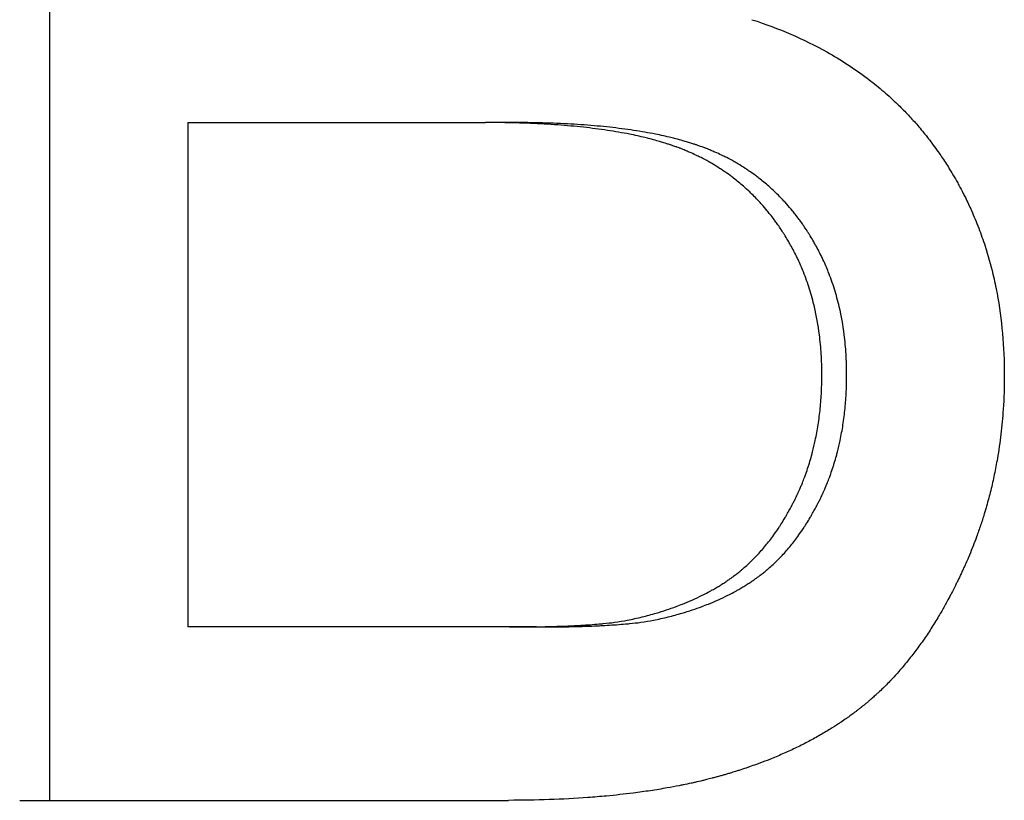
# Paper-space layout 'Layout1' of a CAD drawing. Extents: x -3.05 to 3.05, y -0.26 to 6.8.
# Tile 1 of 11: x -0.77 to -0.6, y 1.11 to 1.25. Entities that reach past the tile are written whole.
import ezdxf

# ---------------------------------------------------------------- set-up
doc = ezdxf.new("R2010")
doc.units = 0
doc.header["$MEASUREMENT"] = 0
doc.layers.get('0').update_dxf_attribs({"linetype": 'CONTINUOUS'})

psp = doc.layouts.get("Layout1")

# ---------------------------------------------------------------- linework, layer by layer
for p, q in [((-0.74185, 1.23038), (-0.74185, 1.14444)), ((-0.74185, 1.23038), (-0.69114, 1.23038)), ((-0.68653, 1.23038), (-0.69114, 1.23038)), ((-0.68708, 1.14444), (-0.74185, 1.14444)), ((-0.68249, 1.14444), (-0.68708, 1.14444)), ((-0.77049, 1.1149), (-0.68724, 1.1149))]:
    psp.add_line(p, q)
psp.add_open_spline([(-0.76535, 1.1149), (-0.76535, 1.19824), (-0.76535, 1.28157), (-0.76535, 1.3649)], degree=3)
for points, knots in [([(-0.64577, 1.24791), (-0.64347, 1.24717), (-0.64127, 1.24634), (-0.63915, 1.24543), (-0.63703, 1.24451), (-0.63499, 1.24351), (-0.63305, 1.24242), (-0.63062, 1.24107), (-0.62832, 1.23957), (-0.62617, 1.23794), (-0.62574, 1.23762), (-0.62531, 1.23729), (-0.62489, 1.23695), (-0.62405, 1.23628), (-0.62323, 1.23558), (-0.62243, 1.23487), (-0.62204, 1.23451), (-0.62164, 1.23414), (-0.62126, 1.23378), (-0.62068, 1.23322), (-0.62011, 1.23266), (-0.61955, 1.23208), (-0.619, 1.2315), (-0.61845, 1.23091), (-0.61792, 1.23031), (-0.61739, 1.22971), (-0.61688, 1.22909), (-0.61637, 1.22847), (-0.6162, 1.22826), (-0.61603, 1.22805), (-0.61587, 1.22784), (-0.61562, 1.22752), (-0.61537, 1.2272), (-0.61513, 1.22687), (-0.61505, 1.22677), (-0.61497, 1.22666), (-0.61489, 1.22655), (-0.61461, 1.22617), (-0.61433, 1.22579), (-0.61406, 1.2254), (-0.61387, 1.22512), (-0.61368, 1.22484), (-0.61349, 1.22456), (-0.61326, 1.22423), (-0.61304, 1.22389), (-0.61282, 1.22355), (-0.6126, 1.22321), (-0.61238, 1.22287), (-0.61217, 1.22252), (-0.61203, 1.22229), (-0.61189, 1.22206), (-0.61175, 1.22183), (-0.61147, 1.22137), (-0.6112, 1.22091), (-0.61094, 1.22044), (-0.6108, 1.2202), (-0.61067, 1.21997), (-0.61055, 1.21973), (-0.61029, 1.21926), (-0.61004, 1.21879), (-0.60979, 1.21831), (-0.60967, 1.21807), (-0.60955, 1.21783), (-0.60943, 1.21759), (-0.60907, 1.21686), (-0.60873, 1.21613), (-0.6084, 1.21539), (-0.60818, 1.2149), (-0.60797, 1.2144), (-0.60776, 1.21391), (-0.60735, 1.21291), (-0.60696, 1.21189), (-0.6066, 1.21087), (-0.60642, 1.21036), (-0.60624, 1.20984), (-0.60607, 1.20932), (-0.60557, 1.20776), (-0.60513, 1.20617), (-0.60474, 1.20455), (-0.60448, 1.20347), (-0.60425, 1.20237), (-0.60404, 1.20127), (-0.60363, 1.19905), (-0.60332, 1.19678), (-0.60311, 1.19445), (-0.6029, 1.19213), (-0.6028, 1.18975), (-0.6028, 1.18731)], [0, 0, 0, 0, 0.166667, 0.166667, 0.166667, 0.333333, 0.333333, 0.333333, 0.541667, 0.541667, 0.541667, 0.583333, 0.583333, 0.583333, 0.666667, 0.666667, 0.666667, 0.708333, 0.708333, 0.708333, 0.770833, 0.770833, 0.770833, 0.833333, 0.833333, 0.833333, 0.895833, 0.895833, 0.895833, 0.916667, 0.916667, 0.916667, 0.947917, 0.947917, 0.947917, 0.958333, 0.958333, 0.958333, 0.994792, 0.994792, 0.994792, 1.020833, 1.020833, 1.020833, 1.052083, 1.052083, 1.052083, 1.083333, 1.083333, 1.083333, 1.104167, 1.104167, 1.104167, 1.145833, 1.145833, 1.145833, 1.166667, 1.166667, 1.166667, 1.208333, 1.208333, 1.208333, 1.229167, 1.229167, 1.229167, 1.291667, 1.291667, 1.291667, 1.333333, 1.333333, 1.333333, 1.416667, 1.416667, 1.416667, 1.458333, 1.458333, 1.458333, 1.583333, 1.583333, 1.583333, 1.666667, 1.666667, 1.666667, 1.833333, 1.833333, 1.833333, 2, 2, 2, 2]), ([(-0.63387, 1.1875), (-0.63387, 1.18866), (-0.63391, 1.1898), (-0.63398, 1.19092), (-0.63405, 1.19205), (-0.63415, 1.19315), (-0.63429, 1.19423), (-0.6345, 1.19586), (-0.63478, 1.19744), (-0.63515, 1.19898), (-0.63527, 1.1995), (-0.6354, 1.2), (-0.63554, 1.20051), (-0.63581, 1.20152), (-0.63612, 1.20251), (-0.63647, 1.20348), (-0.63664, 1.20396), (-0.63682, 1.20444), (-0.63702, 1.20492), (-0.6373, 1.20563), (-0.63761, 1.20634), (-0.63793, 1.20703), (-0.63804, 1.20726), (-0.63815, 1.20749), (-0.63826, 1.20772), (-0.6386, 1.2084), (-0.63895, 1.20908), (-0.63933, 1.20974), (-0.63939, 1.20985), (-0.63946, 1.20996), (-0.63952, 1.21007), (-0.63971, 1.2104), (-0.63991, 1.21073), (-0.64011, 1.21106), (-0.64021, 1.21122), (-0.64031, 1.21138), (-0.64041, 1.21154), (-0.64052, 1.2117), (-0.64062, 1.21186), (-0.64072, 1.21202), (-0.64076, 1.21208), (-0.64079, 1.21213), (-0.64083, 1.21218), (-0.641, 1.21245), (-0.64118, 1.21271), (-0.64136, 1.21297), (-0.64151, 1.21317), (-0.64165, 1.21338), (-0.6418, 1.21358), (-0.64188, 1.21368), (-0.64195, 1.21378), (-0.64202, 1.21388), (-0.64225, 1.21418), (-0.64247, 1.21448), (-0.64271, 1.21477), (-0.64286, 1.21496), (-0.64301, 1.21516), (-0.64317, 1.21535), (-0.64349, 1.21573), (-0.64381, 1.2161), (-0.64413, 1.21647), (-0.64429, 1.21665), (-0.64446, 1.21683), (-0.64463, 1.21701), (-0.64512, 1.21755), (-0.64564, 1.21806), (-0.64616, 1.21856), (-0.64651, 1.2189), (-0.64687, 1.21922), (-0.64724, 1.21954), (-0.64778, 1.22002), (-0.64834, 1.22047), (-0.64891, 1.22092), (-0.6491, 1.22106), (-0.6493, 1.22121), (-0.64949, 1.22135), (-0.64988, 1.22164), (-0.65027, 1.22191), (-0.65067, 1.22218), (-0.65087, 1.22232), (-0.65108, 1.22245), (-0.65128, 1.22258), (-0.65169, 1.22284), (-0.6521, 1.2231), (-0.65252, 1.22334), (-0.65273, 1.22347), (-0.65294, 1.22359), (-0.65315, 1.22371), (-0.65358, 1.22395), (-0.65401, 1.22418), (-0.65445, 1.2244), (-0.65466, 1.22451), (-0.65489, 1.22462), (-0.65511, 1.22473), (-0.65544, 1.22489), (-0.65578, 1.22504), (-0.65612, 1.2252), (-0.65623, 1.22525), (-0.65634, 1.2253), (-0.65646, 1.22535), (-0.65668, 1.22544), (-0.65691, 1.22554), (-0.65715, 1.22564), (-0.65726, 1.22569), (-0.65738, 1.22573), (-0.65749, 1.22578), (-0.65767, 1.22585), (-0.65784, 1.22592), (-0.65802, 1.22599), (-0.65808, 1.22601), (-0.65814, 1.22603), (-0.6582, 1.22605), (-0.65831, 1.2261), (-0.65843, 1.22614), (-0.65855, 1.22619), (-0.65861, 1.22621), (-0.65867, 1.22623), (-0.65873, 1.22625), (-0.65885, 1.22629), (-0.65897, 1.22634), (-0.65909, 1.22638), (-0.65927, 1.22644), (-0.65945, 1.22651), (-0.65964, 1.22657), (-0.6597, 1.22659), (-0.65976, 1.22661), (-0.65982, 1.22663), (-0.66001, 1.22669), (-0.6602, 1.22675), (-0.66039, 1.22681), (-0.66052, 1.22685), (-0.66064, 1.22689), (-0.66077, 1.22693), (-0.66103, 1.22701), (-0.66129, 1.22709), (-0.66155, 1.22717), (-0.66168, 1.22721), (-0.66181, 1.22724), (-0.66195, 1.22728), (-0.66235, 1.22739), (-0.66275, 1.2275), (-0.66317, 1.22761), (-0.66344, 1.22768), (-0.66372, 1.22775), (-0.664, 1.22782), (-0.66485, 1.22802), (-0.66573, 1.22822), (-0.66663, 1.2284), (-0.66723, 1.22852), (-0.66785, 1.22863), (-0.66848, 1.22874), (-0.66974, 1.22896), (-0.67104, 1.22915), (-0.6724, 1.22933), (-0.67308, 1.22942), (-0.67378, 1.2295), (-0.67448, 1.22957), (-0.67589, 1.22973), (-0.67735, 1.22986), (-0.67886, 1.22997), (-0.67962, 1.23002), (-0.68039, 1.23007), (-0.68117, 1.23012), (-0.68273, 1.2302), (-0.68434, 1.23027), (-0.686, 1.23031), (-0.68766, 1.23036), (-0.68938, 1.23038), (-0.69114, 1.23038)], [0, 0, 0, 0, 0.125, 0.125, 0.125, 0.25, 0.25, 0.25, 0.4375, 0.4375, 0.4375, 0.5, 0.5, 0.5, 0.625, 0.625, 0.625, 0.6875, 0.6875, 0.6875, 0.78125, 0.78125, 0.78125, 0.8125, 0.8125, 0.8125, 0.90625, 0.90625, 0.90625, 0.921875, 0.921875, 0.921875, 0.96875, 0.96875, 0.96875, 0.992188, 0.992188, 0.992188, 1.015625, 1.015625, 1.015625, 1.023438, 1.023438, 1.023438, 1.0625, 1.0625, 1.0625, 1.09375, 1.09375, 1.09375, 1.109375, 1.109375, 1.109375, 1.15625, 1.15625, 1.15625, 1.1875, 1.1875, 1.1875, 1.25, 1.25, 1.25, 1.28125, 1.28125, 1.28125, 1.375, 1.375, 1.375, 1.4375, 1.4375, 1.4375, 1.53125, 1.53125, 1.53125, 1.5625, 1.5625, 1.5625, 1.625, 1.625, 1.625, 1.65625, 1.65625, 1.65625, 1.71875, 1.71875, 1.71875, 1.75, 1.75, 1.75, 1.8125, 1.8125, 1.8125, 1.84375, 1.84375, 1.84375, 1.890625, 1.890625, 1.890625, 1.90625, 1.90625, 1.90625, 1.9375, 1.9375, 1.9375, 1.953125, 1.953125, 1.953125, 1.976562, 1.976562, 1.976562, 1.984375, 1.984375, 1.984375, 2, 2, 2, 2.007812, 2.007812, 2.007812, 2.023438, 2.023438, 2.023438, 2.046875, 2.046875, 2.046875, 2.054688, 2.054688, 2.054688, 2.078125, 2.078125, 2.078125, 2.09375, 2.09375, 2.09375, 2.125, 2.125, 2.125, 2.140625, 2.140625, 2.140625, 2.1875, 2.1875, 2.1875, 2.21875, 2.21875, 2.21875, 2.3125, 2.3125, 2.3125, 2.375, 2.375, 2.375, 2.5, 2.5, 2.5, 2.5625, 2.5625, 2.5625, 2.6875, 2.6875, 2.6875, 2.75, 2.75, 2.75, 2.875, 2.875, 2.875, 3, 3, 3, 3]), ([(-0.62965, 1.1875), (-0.62965, 1.18866), (-0.62968, 1.1898), (-0.62975, 1.19092), (-0.62982, 1.19205), (-0.62992, 1.19315), (-0.63006, 1.19423), (-0.63027, 1.19586), (-0.63055, 1.19744), (-0.63091, 1.19898), (-0.63103, 1.1995), (-0.63116, 1.2), (-0.6313, 1.20051), (-0.63157, 1.20152), (-0.63188, 1.20251), (-0.63223, 1.20348), (-0.6324, 1.20396), (-0.63258, 1.20444), (-0.63277, 1.20492), (-0.63305, 1.20563), (-0.63335, 1.20634), (-0.63368, 1.20703), (-0.63378, 1.20726), (-0.63389, 1.20749), (-0.63401, 1.20772), (-0.63434, 1.2084), (-0.63469, 1.20908), (-0.63507, 1.20974), (-0.63513, 1.20985), (-0.63519, 1.20996), (-0.63526, 1.21007), (-0.63545, 1.2104), (-0.63564, 1.21073), (-0.63584, 1.21106), (-0.63594, 1.21122), (-0.63604, 1.21138), (-0.63614, 1.21154), (-0.63625, 1.2117), (-0.63635, 1.21186), (-0.63645, 1.21202), (-0.63649, 1.21208), (-0.63652, 1.21213), (-0.63656, 1.21218), (-0.63673, 1.21245), (-0.63691, 1.21271), (-0.63709, 1.21297), (-0.63723, 1.21317), (-0.63738, 1.21338), (-0.63752, 1.21358), (-0.6376, 1.21368), (-0.63767, 1.21378), (-0.63774, 1.21388), (-0.63797, 1.21418), (-0.63819, 1.21448), (-0.63842, 1.21477), (-0.63857, 1.21496), (-0.63873, 1.21516), (-0.63888, 1.21535), (-0.6392, 1.21573), (-0.63951, 1.2161), (-0.63984, 1.21647), (-0.64, 1.21665), (-0.64016, 1.21683), (-0.64033, 1.21701), (-0.64082, 1.21755), (-0.64133, 1.21806), (-0.64186, 1.21856), (-0.6422, 1.2189), (-0.64256, 1.21922), (-0.64292, 1.21954), (-0.64346, 1.22002), (-0.64402, 1.22047), (-0.64459, 1.22092), (-0.64478, 1.22106), (-0.64497, 1.22121), (-0.64516, 1.22135), (-0.64555, 1.22164), (-0.64594, 1.22191), (-0.64634, 1.22218), (-0.64654, 1.22232), (-0.64674, 1.22245), (-0.64694, 1.22258), (-0.64734, 1.22284), (-0.64775, 1.2231), (-0.64817, 1.22334), (-0.64838, 1.22347), (-0.64859, 1.22359), (-0.6488, 1.22371), (-0.64922, 1.22395), (-0.64965, 1.22418), (-0.65008, 1.2244), (-0.6503, 1.22451), (-0.65052, 1.22462), (-0.65074, 1.22473), (-0.65107, 1.22489), (-0.6514, 1.22504), (-0.65174, 1.2252), (-0.65185, 1.22525), (-0.65197, 1.2253), (-0.65208, 1.22535), (-0.65231, 1.22544), (-0.65253, 1.22554), (-0.65276, 1.22564), (-0.65288, 1.22569), (-0.65299, 1.22573), (-0.65311, 1.22578), (-0.65328, 1.22585), (-0.65346, 1.22592), (-0.65363, 1.22599), (-0.65369, 1.22601), (-0.65375, 1.22603), (-0.65381, 1.22605), (-0.65392, 1.2261), (-0.65404, 1.22614), (-0.65416, 1.22619), (-0.65422, 1.22621), (-0.65428, 1.22623), (-0.65434, 1.22625), (-0.65446, 1.22629), (-0.65457, 1.22634), (-0.6547, 1.22638), (-0.65488, 1.22644), (-0.65506, 1.22651), (-0.65524, 1.22657), (-0.6553, 1.22659), (-0.65536, 1.22661), (-0.65543, 1.22663), (-0.65561, 1.22669), (-0.6558, 1.22675), (-0.65599, 1.22681), (-0.65611, 1.22685), (-0.65624, 1.22689), (-0.65637, 1.22693), (-0.65662, 1.22701), (-0.65688, 1.22709), (-0.65714, 1.22717), (-0.65727, 1.22721), (-0.6574, 1.22724), (-0.65753, 1.22728), (-0.65793, 1.22739), (-0.65834, 1.2275), (-0.65875, 1.22761), (-0.65902, 1.22768), (-0.6593, 1.22775), (-0.65958, 1.22782), (-0.66042, 1.22802), (-0.66129, 1.22822), (-0.66219, 1.2284), (-0.66279, 1.22852), (-0.6634, 1.22863), (-0.66402, 1.22874), (-0.66527, 1.22896), (-0.66657, 1.22915), (-0.66792, 1.22933), (-0.6686, 1.22942), (-0.66928, 1.2295), (-0.66998, 1.22957), (-0.67138, 1.22973), (-0.67284, 1.22986), (-0.67434, 1.22997), (-0.67509, 1.23002), (-0.67585, 1.23007), (-0.67663, 1.23012), (-0.67818, 1.2302), (-0.67978, 1.23027), (-0.68143, 1.23031), (-0.68308, 1.23036), (-0.68478, 1.23038), (-0.68653, 1.23038)], [0, 0, 0, 0, 0.125, 0.125, 0.125, 0.25, 0.25, 0.25, 0.4375, 0.4375, 0.4375, 0.5, 0.5, 0.5, 0.625, 0.625, 0.625, 0.6875, 0.6875, 0.6875, 0.78125, 0.78125, 0.78125, 0.8125, 0.8125, 0.8125, 0.90625, 0.90625, 0.90625, 0.921875, 0.921875, 0.921875, 0.96875, 0.96875, 0.96875, 0.992188, 0.992188, 0.992188, 1.015625, 1.015625, 1.015625, 1.023438, 1.023438, 1.023438, 1.0625, 1.0625, 1.0625, 1.09375, 1.09375, 1.09375, 1.109375, 1.109375, 1.109375, 1.15625, 1.15625, 1.15625, 1.1875, 1.1875, 1.1875, 1.25, 1.25, 1.25, 1.28125, 1.28125, 1.28125, 1.375, 1.375, 1.375, 1.4375, 1.4375, 1.4375, 1.53125, 1.53125, 1.53125, 1.5625, 1.5625, 1.5625, 1.625, 1.625, 1.625, 1.65625, 1.65625, 1.65625, 1.71875, 1.71875, 1.71875, 1.75, 1.75, 1.75, 1.8125, 1.8125, 1.8125, 1.84375, 1.84375, 1.84375, 1.890625, 1.890625, 1.890625, 1.90625, 1.90625, 1.90625, 1.9375, 1.9375, 1.9375, 1.953125, 1.953125, 1.953125, 1.976562, 1.976562, 1.976562, 1.984375, 1.984375, 1.984375, 2, 2, 2, 2.007812, 2.007812, 2.007812, 2.023438, 2.023438, 2.023438, 2.046875, 2.046875, 2.046875, 2.054688, 2.054688, 2.054688, 2.078125, 2.078125, 2.078125, 2.09375, 2.09375, 2.09375, 2.125, 2.125, 2.125, 2.140625, 2.140625, 2.140625, 2.1875, 2.1875, 2.1875, 2.21875, 2.21875, 2.21875, 2.3125, 2.3125, 2.3125, 2.375, 2.375, 2.375, 2.5, 2.5, 2.5, 2.5625, 2.5625, 2.5625, 2.6875, 2.6875, 2.6875, 2.75, 2.75, 2.75, 2.875, 2.875, 2.875, 3, 3, 3, 3]), ([(-0.6028, 1.18731), (-0.6028, 1.18537), (-0.60286, 1.18344), (-0.60299, 1.18154), (-0.60308, 1.18011), (-0.60321, 1.1787), (-0.60338, 1.1773), (-0.60354, 1.1759), (-0.60374, 1.17451), (-0.60398, 1.17313), (-0.60406, 1.17268), (-0.60414, 1.17222), (-0.60423, 1.17176), (-0.6044, 1.17085), (-0.60459, 1.16995), (-0.6048, 1.16905), (-0.6049, 1.1686), (-0.605, 1.16815), (-0.60511, 1.1677), (-0.60533, 1.16681), (-0.60557, 1.16592), (-0.60582, 1.16504), (-0.60595, 1.1646), (-0.60608, 1.16416), (-0.60621, 1.16372), (-0.60641, 1.16306), (-0.60662, 1.16241), (-0.60684, 1.16176), (-0.60706, 1.16111), (-0.60729, 1.16046), (-0.60752, 1.15982), (-0.60772, 1.15928), (-0.60792, 1.15874), (-0.60813, 1.15821), (-0.60817, 1.15811), (-0.60821, 1.158), (-0.60826, 1.15789), (-0.60847, 1.15736), (-0.60868, 1.15683), (-0.60891, 1.1563), (-0.60895, 1.1562), (-0.609, 1.15609), (-0.60904, 1.15599), (-0.60918, 1.15567), (-0.60932, 1.15536), (-0.60946, 1.15504), (-0.60955, 1.15483), (-0.60964, 1.15462), (-0.60974, 1.15442), (-0.60979, 1.15431), (-0.60983, 1.15421), (-0.60988, 1.15411), (-0.60998, 1.1539), (-0.61007, 1.15369), (-0.61017, 1.15349), (-0.61022, 1.15338), (-0.61026, 1.15328), (-0.61031, 1.15318), (-0.61041, 1.15298), (-0.61051, 1.15277), (-0.6106, 1.15257), (-0.61065, 1.15247), (-0.6107, 1.15237), (-0.61075, 1.15227), (-0.61085, 1.15207), (-0.61095, 1.15187), (-0.61105, 1.15167), (-0.6111, 1.15157), (-0.61114, 1.15147), (-0.61119, 1.15137), (-0.61134, 1.15107), (-0.61149, 1.15078), (-0.61164, 1.15048), (-0.61174, 1.15029), (-0.61185, 1.1501), (-0.61195, 1.1499), (-0.61215, 1.14952), (-0.61235, 1.14913), (-0.61256, 1.14875), (-0.61266, 1.14857), (-0.61277, 1.14838), (-0.61287, 1.14819), (-0.61318, 1.14763), (-0.6135, 1.14708), (-0.61382, 1.14653), (-0.61404, 1.14617), (-0.61425, 1.14581), (-0.61447, 1.14546), (-0.6149, 1.14475), (-0.61534, 1.14405), (-0.61579, 1.14338), (-0.61602, 1.14304), (-0.61624, 1.1427), (-0.61647, 1.14237), (-0.61693, 1.14171), (-0.61739, 1.14106), (-0.61786, 1.14043), (-0.6181, 1.14012), (-0.61833, 1.13981), (-0.61857, 1.1395), (-0.61905, 1.13889), (-0.61953, 1.13829), (-0.62003, 1.13771), (-0.62027, 1.13742), (-0.62052, 1.13713), (-0.62077, 1.13685), (-0.62114, 1.13642), (-0.62152, 1.13601), (-0.6219, 1.1356), (-0.62203, 1.13546), (-0.62216, 1.13533), (-0.62229, 1.13519), (-0.62254, 1.13493), (-0.6228, 1.13466), (-0.62306, 1.1344), (-0.62319, 1.13427), (-0.62332, 1.13415), (-0.62345, 1.13402), (-0.62371, 1.13376), (-0.62398, 1.13351), (-0.62424, 1.13326), (-0.62438, 1.13314), (-0.62451, 1.13302), (-0.62464, 1.1329), (-0.62484, 1.13271), (-0.62504, 1.13253), (-0.62525, 1.13235), (-0.62531, 1.1323), (-0.62538, 1.13224), (-0.62545, 1.13218), (-0.62558, 1.13206), (-0.62572, 1.13194), (-0.62586, 1.13183), (-0.62592, 1.13177), (-0.62599, 1.13171), (-0.62606, 1.13165), (-0.6262, 1.13154), (-0.62633, 1.13143), (-0.62647, 1.13131), (-0.62654, 1.13126), (-0.62661, 1.1312), (-0.62668, 1.13114), (-0.62682, 1.13103), (-0.62696, 1.13092), (-0.6271, 1.13081), (-0.62717, 1.13075), (-0.62724, 1.1307), (-0.62731, 1.13064), (-0.62745, 1.13053), (-0.62759, 1.13042), (-0.62773, 1.13031), (-0.6278, 1.13025), (-0.62787, 1.1302), (-0.62795, 1.13014), (-0.62809, 1.13004), (-0.62823, 1.12993), (-0.62838, 1.12982), (-0.62845, 1.12976), (-0.62852, 1.12971), (-0.62859, 1.12966), (-0.62881, 1.1295), (-0.62903, 1.12934), (-0.62925, 1.12918), (-0.6294, 1.12907), (-0.62955, 1.12897), (-0.6297, 1.12886), (-0.62999, 1.12865), (-0.63029, 1.12845), (-0.6306, 1.12824), (-0.63075, 1.12814), (-0.6309, 1.12804), (-0.63105, 1.12794), (-0.63151, 1.12763), (-0.63198, 1.12734), (-0.63245, 1.12704), (-0.63277, 1.12685), (-0.63308, 1.12666), (-0.6334, 1.12646), (-0.63405, 1.12608), (-0.6347, 1.12571), (-0.63536, 1.12535), (-0.6357, 1.12517), (-0.63603, 1.12499), (-0.63637, 1.12481), (-0.63704, 1.12446), (-0.63773, 1.12411), (-0.63843, 1.12378), (-0.63878, 1.12361), (-0.63913, 1.12345), (-0.63949, 1.12328), (-0.6402, 1.12296), (-0.64092, 1.12264), (-0.64165, 1.12234), (-0.64202, 1.12218), (-0.64239, 1.12203), (-0.64276, 1.12188), (-0.64332, 1.12166), (-0.64389, 1.12144), (-0.64446, 1.12123), (-0.64465, 1.12116), (-0.64484, 1.12109), (-0.64503, 1.12102), (-0.64542, 1.12088), (-0.6458, 1.12074), (-0.64619, 1.12061), (-0.64639, 1.12054), (-0.64658, 1.12047), (-0.64678, 1.1204), (-0.64717, 1.12027), (-0.64757, 1.12014), (-0.64797, 1.12001), (-0.64817, 1.11995), (-0.64837, 1.11989), (-0.64857, 1.11982), (-0.64887, 1.11973), (-0.64917, 1.11964), (-0.64947, 1.11954), (-0.64957, 1.11951), (-0.64968, 1.11948), (-0.64978, 1.11945), (-0.64998, 1.11939), (-0.65019, 1.11933), (-0.65039, 1.11927), (-0.65049, 1.11924), (-0.6506, 1.11921), (-0.6507, 1.11918), (-0.6509, 1.11913), (-0.65111, 1.11907), (-0.65132, 1.11901), (-0.65142, 1.11898), (-0.65152, 1.11895), (-0.65163, 1.11892), (-0.65184, 1.11887), (-0.65205, 1.11881), (-0.65226, 1.11875), (-0.65236, 1.11873), (-0.65247, 1.1187), (-0.65257, 1.11867), (-0.65289, 1.11859), (-0.65321, 1.11851), (-0.65353, 1.11843), (-0.65374, 1.11837), (-0.65396, 1.11832), (-0.65417, 1.11827), (-0.6546, 1.11816), (-0.65504, 1.11806), (-0.65548, 1.11796), (-0.6557, 1.11791), (-0.65592, 1.11786), (-0.65614, 1.11782), (-0.65658, 1.11772), (-0.65703, 1.11762), (-0.65748, 1.11753), (-0.65771, 1.11749), (-0.65793, 1.11744), (-0.65816, 1.1174), (-0.65884, 1.11726), (-0.65953, 1.11713), (-0.66023, 1.11701), (-0.6607, 1.11693), (-0.66117, 1.11685), (-0.66164, 1.11677), (-0.66259, 1.11661), (-0.66355, 1.11647), (-0.66453, 1.11633), (-0.66501, 1.11626), (-0.66551, 1.1162), (-0.666, 1.11613), (-0.66749, 1.11595), (-0.66901, 1.11578), (-0.67057, 1.11563), (-0.67161, 1.11554), (-0.67266, 1.11545), (-0.67373, 1.11537), (-0.67586, 1.11522), (-0.67805, 1.1151), (-0.68031, 1.11502), (-0.68256, 1.11494), (-0.68487, 1.1149), (-0.68724, 1.1149)], [0, 0, 0, 0, 0.166667, 0.166667, 0.166667, 0.291667, 0.291667, 0.291667, 0.416667, 0.416667, 0.416667, 0.458333, 0.458333, 0.458333, 0.541667, 0.541667, 0.541667, 0.583333, 0.583333, 0.583333, 0.666667, 0.666667, 0.666667, 0.708333, 0.708333, 0.708333, 0.770833, 0.770833, 0.770833, 0.833333, 0.833333, 0.833333, 0.885417, 0.885417, 0.885417, 0.895833, 0.895833, 0.895833, 0.947917, 0.947917, 0.947917, 0.958333, 0.958333, 0.958333, 0.989583, 0.989583, 0.989583, 1.010417, 1.010417, 1.010417, 1.020833, 1.020833, 1.020833, 1.041667, 1.041667, 1.041667, 1.052083, 1.052083, 1.052083, 1.072917, 1.072917, 1.072917, 1.083333, 1.083333, 1.083333, 1.104167, 1.104167, 1.104167, 1.114583, 1.114583, 1.114583, 1.145833, 1.145833, 1.145833, 1.166667, 1.166667, 1.166667, 1.208333, 1.208333, 1.208333, 1.229167, 1.229167, 1.229167, 1.291667, 1.291667, 1.291667, 1.333333, 1.333333, 1.333333, 1.416667, 1.416667, 1.416667, 1.458333, 1.458333, 1.458333, 1.541667, 1.541667, 1.541667, 1.583333, 1.583333, 1.583333, 1.666667, 1.666667, 1.666667, 1.708333, 1.708333, 1.708333, 1.770833, 1.770833, 1.770833, 1.791667, 1.791667, 1.791667, 1.833333, 1.833333, 1.833333, 1.854167, 1.854167, 1.854167, 1.895833, 1.895833, 1.895833, 1.916667, 1.916667, 1.916667, 1.947917, 1.947917, 1.947917, 1.958333, 1.958333, 1.958333, 1.979167, 1.979167, 1.979167, 1.989583, 1.989583, 1.989583, 2.010417, 2.010417, 2.010417, 2.020833, 2.020833, 2.020833, 2.041667, 2.041667, 2.041667, 2.052083, 2.052083, 2.052083, 2.072917, 2.072917, 2.072917, 2.083333, 2.083333, 2.083333, 2.104167, 2.104167, 2.104167, 2.114583, 2.114583, 2.114583, 2.145833, 2.145833, 2.145833, 2.166667, 2.166667, 2.166667, 2.208333, 2.208333, 2.208333, 2.229167, 2.229167, 2.229167, 2.291667, 2.291667, 2.291667, 2.333333, 2.333333, 2.333333, 2.416667, 2.416667, 2.416667, 2.458333, 2.458333, 2.458333, 2.541667, 2.541667, 2.541667, 2.583333, 2.583333, 2.583333, 2.666667, 2.666667, 2.666667, 2.708333, 2.708333, 2.708333, 2.770833, 2.770833, 2.770833, 2.791667, 2.791667, 2.791667, 2.833333, 2.833333, 2.833333, 2.854167, 2.854167, 2.854167, 2.895833, 2.895833, 2.895833, 2.916667, 2.916667, 2.916667, 2.947917, 2.947917, 2.947917, 2.958333, 2.958333, 2.958333, 2.979167, 2.979167, 2.979167, 2.989583, 2.989583, 2.989583, 3.010417, 3.010417, 3.010417, 3.020833, 3.020833, 3.020833, 3.041667, 3.041667, 3.041667, 3.052083, 3.052083, 3.052083, 3.083333, 3.083333, 3.083333, 3.104167, 3.104167, 3.104167, 3.145833, 3.145833, 3.145833, 3.166667, 3.166667, 3.166667, 3.208333, 3.208333, 3.208333, 3.229167, 3.229167, 3.229167, 3.291667, 3.291667, 3.291667, 3.333333, 3.333333, 3.333333, 3.416667, 3.416667, 3.416667, 3.458333, 3.458333, 3.458333, 3.583333, 3.583333, 3.583333, 3.666667, 3.666667, 3.666667, 3.833333, 3.833333, 3.833333, 4, 4, 4, 4]), ([(-0.66701, 1.14558), (-0.66616, 1.14576), (-0.66532, 1.14595), (-0.6645, 1.14615), (-0.66368, 1.14635), (-0.66288, 1.14657), (-0.66209, 1.1468), (-0.66092, 1.14714), (-0.65978, 1.14752), (-0.65868, 1.14793), (-0.65831, 1.14806), (-0.65795, 1.1482), (-0.65759, 1.14835), (-0.65705, 1.14856), (-0.65652, 1.14878), (-0.656, 1.14901), (-0.65583, 1.14909), (-0.65566, 1.14917), (-0.65549, 1.14925), (-0.65497, 1.14948), (-0.65447, 1.14972), (-0.65398, 1.14997), (-0.65365, 1.15014), (-0.65333, 1.15031), (-0.65301, 1.15049), (-0.65285, 1.15057), (-0.65269, 1.15066), (-0.65253, 1.15075), (-0.65229, 1.15088), (-0.65206, 1.15102), (-0.65183, 1.15116), (-0.65159, 1.15129), (-0.65137, 1.15143), (-0.65114, 1.15157), (-0.65106, 1.15162), (-0.65099, 1.15167), (-0.65091, 1.15171), (-0.65069, 1.15186), (-0.65046, 1.152), (-0.65024, 1.15215), (-0.65021, 1.15217), (-0.65017, 1.1522), (-0.65013, 1.15222), (-0.64995, 1.15234), (-0.64977, 1.15247), (-0.64959, 1.15259), (-0.64955, 1.15262), (-0.64952, 1.15264), (-0.64948, 1.15267), (-0.64937, 1.15274), (-0.64926, 1.15282), (-0.64916, 1.1529), (-0.64909, 1.15295), (-0.64902, 1.153), (-0.64894, 1.15306), (-0.64891, 1.15308), (-0.64887, 1.15311), (-0.64884, 1.15313), (-0.64873, 1.15321), (-0.64863, 1.15329), (-0.64852, 1.15337), (-0.64845, 1.15343), (-0.64838, 1.15348), (-0.64831, 1.15354), (-0.6481, 1.1537), (-0.6479, 1.15387), (-0.64769, 1.15404), (-0.64755, 1.15415), (-0.64742, 1.15427), (-0.64728, 1.15438), (-0.64701, 1.15462), (-0.64674, 1.15485), (-0.64648, 1.1551), (-0.64635, 1.15522), (-0.64622, 1.15534), (-0.64609, 1.15547), (-0.6457, 1.15584), (-0.64531, 1.15623), (-0.64493, 1.15663), (-0.64468, 1.1569), (-0.64443, 1.15717), (-0.64419, 1.15745), (-0.6437, 1.15801), (-0.64322, 1.15859), (-0.64276, 1.15919), (-0.64253, 1.15949), (-0.6423, 1.1598), (-0.64207, 1.16011), (-0.64173, 1.16058), (-0.6414, 1.16106), (-0.64108, 1.16155), (-0.64097, 1.16172), (-0.64086, 1.16189), (-0.64076, 1.16205), (-0.64055, 1.16239), (-0.64034, 1.16273), (-0.64013, 1.16308), (-0.64003, 1.16325), (-0.63992, 1.16343), (-0.63982, 1.1636), (-0.63967, 1.16387), (-0.63952, 1.16413), (-0.63937, 1.1644), (-0.63932, 1.16449), (-0.63927, 1.16459), (-0.63922, 1.16468), (-0.63915, 1.16481), (-0.63908, 1.16495), (-0.639, 1.16509), (-0.63898, 1.16513), (-0.63896, 1.16518), (-0.63893, 1.16523), (-0.63888, 1.16532), (-0.63883, 1.16541), (-0.63879, 1.16551), (-0.63876, 1.16555), (-0.63874, 1.1656), (-0.63871, 1.16565), (-0.63867, 1.16574), (-0.63862, 1.16583), (-0.63857, 1.16593), (-0.63855, 1.16597), (-0.63853, 1.16602), (-0.6385, 1.16607), (-0.63845, 1.16616), (-0.63841, 1.16626), (-0.63836, 1.16635), (-0.63834, 1.1664), (-0.63831, 1.16645), (-0.63829, 1.1665), (-0.63824, 1.16659), (-0.6382, 1.16669), (-0.63815, 1.16678), (-0.63813, 1.16683), (-0.63811, 1.16688), (-0.63809, 1.16693), (-0.63804, 1.16702), (-0.63799, 1.16712), (-0.63795, 1.16722), (-0.63793, 1.16726), (-0.63791, 1.16731), (-0.63788, 1.16736), (-0.63782, 1.16751), (-0.63775, 1.16765), (-0.63769, 1.1678), (-0.63764, 1.1679), (-0.6376, 1.16799), (-0.63756, 1.16809), (-0.63747, 1.16829), (-0.63739, 1.16849), (-0.63731, 1.16868), (-0.63727, 1.16878), (-0.63723, 1.16888), (-0.63719, 1.16898), (-0.63707, 1.16928), (-0.63695, 1.16958), (-0.63684, 1.16988), (-0.63676, 1.17008), (-0.63669, 1.17029), (-0.63661, 1.17049), (-0.63647, 1.1709), (-0.63633, 1.17131), (-0.63619, 1.17172), (-0.63613, 1.17193), (-0.63606, 1.17214), (-0.636, 1.17235), (-0.63587, 1.17277), (-0.63574, 1.17319), (-0.63563, 1.17361), (-0.63557, 1.17383), (-0.63551, 1.17404), (-0.63546, 1.17426), (-0.63529, 1.1749), (-0.63514, 1.17555), (-0.635, 1.17621), (-0.6349, 1.17665), (-0.63482, 1.1771), (-0.63473, 1.17755), (-0.63457, 1.17844), (-0.63443, 1.17935), (-0.63431, 1.18028), (-0.63425, 1.18074), (-0.6342, 1.18121), (-0.63415, 1.18168), (-0.63406, 1.18262), (-0.63399, 1.18358), (-0.63394, 1.18455), (-0.6339, 1.18552), (-0.63387, 1.1865), (-0.63387, 1.1875)], [0, 0, 0, 0, 0.125, 0.125, 0.125, 0.25, 0.25, 0.25, 0.4375, 0.4375, 0.4375, 0.5, 0.5, 0.5, 0.59375, 0.59375, 0.59375, 0.625, 0.625, 0.625, 0.71875, 0.71875, 0.71875, 0.78125, 0.78125, 0.78125, 0.8125, 0.8125, 0.8125, 0.859375, 0.859375, 0.859375, 0.90625, 0.90625, 0.90625, 0.921875, 0.921875, 0.921875, 0.96875, 0.96875, 0.96875, 0.976562, 0.976562, 0.976562, 1.015625, 1.015625, 1.015625, 1.023438, 1.023438, 1.023438, 1.046875, 1.046875, 1.046875, 1.0625, 1.0625, 1.0625, 1.070312, 1.070312, 1.070312, 1.09375, 1.09375, 1.09375, 1.109375, 1.109375, 1.109375, 1.15625, 1.15625, 1.15625, 1.1875, 1.1875, 1.1875, 1.25, 1.25, 1.25, 1.28125, 1.28125, 1.28125, 1.375, 1.375, 1.375, 1.4375, 1.4375, 1.4375, 1.5625, 1.5625, 1.5625, 1.625, 1.625, 1.625, 1.71875, 1.71875, 1.71875, 1.75, 1.75, 1.75, 1.8125, 1.8125, 1.8125, 1.84375, 1.84375, 1.84375, 1.890625, 1.890625, 1.890625, 1.90625, 1.90625, 1.90625, 1.929688, 1.929688, 1.929688, 1.9375, 1.9375, 1.9375, 1.953125, 1.953125, 1.953125, 1.960938, 1.960938, 1.960938, 1.976562, 1.976562, 1.976562, 1.984375, 1.984375, 1.984375, 2, 2, 2, 2.007812, 2.007812, 2.007812, 2.023438, 2.023438, 2.023438, 2.03125, 2.03125, 2.03125, 2.046875, 2.046875, 2.046875, 2.054688, 2.054688, 2.054688, 2.078125, 2.078125, 2.078125, 2.09375, 2.09375, 2.09375, 2.125, 2.125, 2.125, 2.140625, 2.140625, 2.140625, 2.1875, 2.1875, 2.1875, 2.21875, 2.21875, 2.21875, 2.28125, 2.28125, 2.28125, 2.3125, 2.3125, 2.3125, 2.375, 2.375, 2.375, 2.40625, 2.40625, 2.40625, 2.5, 2.5, 2.5, 2.5625, 2.5625, 2.5625, 2.6875, 2.6875, 2.6875, 2.75, 2.75, 2.75, 2.875, 2.875, 2.875, 3, 3, 3, 3]), ([(-0.66256, 1.14558), (-0.66172, 1.14576), (-0.66089, 1.14595), (-0.66007, 1.14615), (-0.65926, 1.14635), (-0.65846, 1.14657), (-0.65768, 1.1468), (-0.65651, 1.14714), (-0.65538, 1.14752), (-0.65428, 1.14793), (-0.65392, 1.14806), (-0.65356, 1.1482), (-0.6532, 1.14835), (-0.65267, 1.14856), (-0.65214, 1.14878), (-0.65163, 1.14901), (-0.65146, 1.14909), (-0.65129, 1.14917), (-0.65112, 1.14925), (-0.65061, 1.14948), (-0.65011, 1.14972), (-0.64962, 1.14997), (-0.64929, 1.15014), (-0.64897, 1.15031), (-0.64865, 1.15049), (-0.64849, 1.15057), (-0.64834, 1.15066), (-0.64818, 1.15075), (-0.64794, 1.15088), (-0.64771, 1.15102), (-0.64748, 1.15116), (-0.64725, 1.15129), (-0.64702, 1.15143), (-0.6468, 1.15157), (-0.64672, 1.15162), (-0.64665, 1.15167), (-0.64657, 1.15171), (-0.64635, 1.15186), (-0.64613, 1.152), (-0.64591, 1.15215), (-0.64587, 1.15217), (-0.64583, 1.1522), (-0.6458, 1.15222), (-0.64562, 1.15234), (-0.64544, 1.15247), (-0.64526, 1.15259), (-0.64522, 1.15262), (-0.64519, 1.15264), (-0.64515, 1.15267), (-0.64504, 1.15274), (-0.64494, 1.15282), (-0.64483, 1.1529), (-0.64476, 1.15295), (-0.64469, 1.153), (-0.64462, 1.15306), (-0.64458, 1.15308), (-0.64455, 1.15311), (-0.64451, 1.15313), (-0.64441, 1.15321), (-0.6443, 1.15329), (-0.6442, 1.15337), (-0.64413, 1.15343), (-0.64406, 1.15348), (-0.64399, 1.15354), (-0.64378, 1.1537), (-0.64358, 1.15387), (-0.64337, 1.15404), (-0.64324, 1.15415), (-0.6431, 1.15427), (-0.64297, 1.15438), (-0.6427, 1.15462), (-0.64243, 1.15485), (-0.64217, 1.1551), (-0.64204, 1.15522), (-0.64191, 1.15534), (-0.64178, 1.15547), (-0.64139, 1.15584), (-0.64101, 1.15623), (-0.64063, 1.15663), (-0.64038, 1.1569), (-0.64014, 1.15717), (-0.6399, 1.15745), (-0.63941, 1.15801), (-0.63893, 1.15859), (-0.63847, 1.15919), (-0.63824, 1.15949), (-0.63802, 1.1598), (-0.63779, 1.16011), (-0.63746, 1.16058), (-0.63713, 1.16106), (-0.63681, 1.16155), (-0.6367, 1.16172), (-0.63659, 1.16189), (-0.63649, 1.16205), (-0.63627, 1.16239), (-0.63607, 1.16273), (-0.63586, 1.16308), (-0.63576, 1.16325), (-0.63566, 1.16343), (-0.63556, 1.1636), (-0.63541, 1.16387), (-0.63526, 1.16413), (-0.63511, 1.1644), (-0.63506, 1.16449), (-0.63501, 1.16459), (-0.63496, 1.16468), (-0.63489, 1.16481), (-0.63482, 1.16495), (-0.63474, 1.16509), (-0.63472, 1.16513), (-0.6347, 1.16518), (-0.63467, 1.16523), (-0.63462, 1.16532), (-0.63458, 1.16541), (-0.63453, 1.16551), (-0.6345, 1.16555), (-0.63448, 1.1656), (-0.63446, 1.16565), (-0.63441, 1.16574), (-0.63436, 1.16583), (-0.63432, 1.16593), (-0.63429, 1.16597), (-0.63427, 1.16602), (-0.63424, 1.16607), (-0.6342, 1.16616), (-0.63415, 1.16626), (-0.63411, 1.16635), (-0.63408, 1.1664), (-0.63406, 1.16645), (-0.63404, 1.1665), (-0.63399, 1.16659), (-0.63394, 1.16669), (-0.6339, 1.16678), (-0.63388, 1.16683), (-0.63385, 1.16688), (-0.63383, 1.16693), (-0.63379, 1.16702), (-0.63374, 1.16712), (-0.6337, 1.16722), (-0.63368, 1.16726), (-0.63365, 1.16731), (-0.63363, 1.16736), (-0.63357, 1.16751), (-0.6335, 1.16765), (-0.63344, 1.1678), (-0.63339, 1.1679), (-0.63335, 1.16799), (-0.63331, 1.16809), (-0.63323, 1.16829), (-0.63314, 1.16849), (-0.63306, 1.16868), (-0.63302, 1.16878), (-0.63298, 1.16888), (-0.63294, 1.16898), (-0.63282, 1.16928), (-0.6327, 1.16958), (-0.63259, 1.16988), (-0.63252, 1.17008), (-0.63244, 1.17029), (-0.63237, 1.17049), (-0.63222, 1.1709), (-0.63209, 1.17131), (-0.63195, 1.17172), (-0.63188, 1.17193), (-0.63182, 1.17214), (-0.63176, 1.17235), (-0.63163, 1.17277), (-0.63151, 1.17319), (-0.63139, 1.17361), (-0.63133, 1.17383), (-0.63128, 1.17404), (-0.63122, 1.17426), (-0.63105, 1.1749), (-0.6309, 1.17555), (-0.63076, 1.17621), (-0.63067, 1.17665), (-0.63058, 1.1771), (-0.6305, 1.17755), (-0.63034, 1.17844), (-0.6302, 1.17935), (-0.63008, 1.18028), (-0.63003, 1.18074), (-0.62997, 1.18121), (-0.62993, 1.18168), (-0.62983, 1.18262), (-0.62976, 1.18358), (-0.62972, 1.18455), (-0.62967, 1.18552), (-0.62965, 1.1865), (-0.62965, 1.1875)], [0, 0, 0, 0, 0.125, 0.125, 0.125, 0.25, 0.25, 0.25, 0.4375, 0.4375, 0.4375, 0.5, 0.5, 0.5, 0.59375, 0.59375, 0.59375, 0.625, 0.625, 0.625, 0.71875, 0.71875, 0.71875, 0.78125, 0.78125, 0.78125, 0.8125, 0.8125, 0.8125, 0.859375, 0.859375, 0.859375, 0.90625, 0.90625, 0.90625, 0.921875, 0.921875, 0.921875, 0.96875, 0.96875, 0.96875, 0.976562, 0.976562, 0.976562, 1.015625, 1.015625, 1.015625, 1.023438, 1.023438, 1.023438, 1.046875, 1.046875, 1.046875, 1.0625, 1.0625, 1.0625, 1.070312, 1.070312, 1.070312, 1.09375, 1.09375, 1.09375, 1.109375, 1.109375, 1.109375, 1.15625, 1.15625, 1.15625, 1.1875, 1.1875, 1.1875, 1.25, 1.25, 1.25, 1.28125, 1.28125, 1.28125, 1.375, 1.375, 1.375, 1.4375, 1.4375, 1.4375, 1.5625, 1.5625, 1.5625, 1.625, 1.625, 1.625, 1.71875, 1.71875, 1.71875, 1.75, 1.75, 1.75, 1.8125, 1.8125, 1.8125, 1.84375, 1.84375, 1.84375, 1.890625, 1.890625, 1.890625, 1.90625, 1.90625, 1.90625, 1.929688, 1.929688, 1.929688, 1.9375, 1.9375, 1.9375, 1.953125, 1.953125, 1.953125, 1.960938, 1.960938, 1.960938, 1.976562, 1.976562, 1.976562, 1.984375, 1.984375, 1.984375, 2, 2, 2, 2.007812, 2.007812, 2.007812, 2.023438, 2.023438, 2.023438, 2.03125, 2.03125, 2.03125, 2.046875, 2.046875, 2.046875, 2.054688, 2.054688, 2.054688, 2.078125, 2.078125, 2.078125, 2.09375, 2.09375, 2.09375, 2.125, 2.125, 2.125, 2.140625, 2.140625, 2.140625, 2.1875, 2.1875, 2.1875, 2.21875, 2.21875, 2.21875, 2.28125, 2.28125, 2.28125, 2.3125, 2.3125, 2.3125, 2.375, 2.375, 2.375, 2.40625, 2.40625, 2.40625, 2.5, 2.5, 2.5, 2.5625, 2.5625, 2.5625, 2.6875, 2.6875, 2.6875, 2.75, 2.75, 2.75, 2.875, 2.875, 2.875, 3, 3, 3, 3]), ([(-0.68708, 1.14444), (-0.68549, 1.14444), (-0.68399, 1.14445), (-0.68256, 1.14447), (-0.68221, 1.14448), (-0.68186, 1.14448), (-0.68151, 1.14449), (-0.68081, 1.1445), (-0.68014, 1.14452), (-0.67948, 1.14454), (-0.67916, 1.14455), (-0.67883, 1.14456), (-0.67852, 1.14457), (-0.67788, 1.14459), (-0.67726, 1.14461), (-0.67667, 1.14464), (-0.67637, 1.14465), (-0.67608, 1.14467), (-0.67579, 1.14468), (-0.67521, 1.14471), (-0.67465, 1.14474), (-0.67411, 1.14478), (-0.67384, 1.14479), (-0.67358, 1.14481), (-0.67332, 1.14483), (-0.6728, 1.14487), (-0.6723, 1.14491), (-0.67182, 1.14495), (-0.67158, 1.14497), (-0.67135, 1.14499), (-0.67112, 1.14501), (-0.67043, 1.14508), (-0.66978, 1.14515), (-0.66918, 1.14523), (-0.66838, 1.14534), (-0.66766, 1.14546), (-0.66701, 1.14558)], [0, 0, 0, 0, 0.166667, 0.166667, 0.166667, 0.208333, 0.208333, 0.208333, 0.291667, 0.291667, 0.291667, 0.333333, 0.333333, 0.333333, 0.416667, 0.416667, 0.416667, 0.458333, 0.458333, 0.458333, 0.541667, 0.541667, 0.541667, 0.583333, 0.583333, 0.583333, 0.666667, 0.666667, 0.666667, 0.708333, 0.708333, 0.708333, 0.833333, 0.833333, 0.833333, 1, 1, 1, 1]), ([(-0.68249, 1.14444), (-0.68092, 1.14444), (-0.67943, 1.14445), (-0.67801, 1.14447), (-0.67766, 1.14448), (-0.67731, 1.14448), (-0.67696, 1.14449), (-0.67628, 1.1445), (-0.67561, 1.14452), (-0.67495, 1.14454), (-0.67463, 1.14455), (-0.67431, 1.14456), (-0.67399, 1.14457), (-0.67336, 1.14459), (-0.67275, 1.14461), (-0.67216, 1.14464), (-0.67186, 1.14465), (-0.67157, 1.14467), (-0.67128, 1.14468), (-0.67071, 1.14471), (-0.67015, 1.14474), (-0.66962, 1.14478), (-0.66935, 1.14479), (-0.66909, 1.14481), (-0.66883, 1.14483), (-0.66832, 1.14487), (-0.66782, 1.14491), (-0.66734, 1.14495), (-0.66711, 1.14497), (-0.66687, 1.14499), (-0.66664, 1.14501), (-0.66596, 1.14508), (-0.66532, 1.14515), (-0.66472, 1.14523), (-0.66392, 1.14534), (-0.66321, 1.14546), (-0.66256, 1.14558)], [0, 0, 0, 0, 0.166667, 0.166667, 0.166667, 0.208333, 0.208333, 0.208333, 0.291667, 0.291667, 0.291667, 0.333333, 0.333333, 0.333333, 0.416667, 0.416667, 0.416667, 0.458333, 0.458333, 0.458333, 0.541667, 0.541667, 0.541667, 0.583333, 0.583333, 0.583333, 0.666667, 0.666667, 0.666667, 0.708333, 0.708333, 0.708333, 0.833333, 0.833333, 0.833333, 1, 1, 1, 1])]:
    psp.add_open_spline(points, degree=3, knots=knots)

doc.saveas('drawing.dxf')
